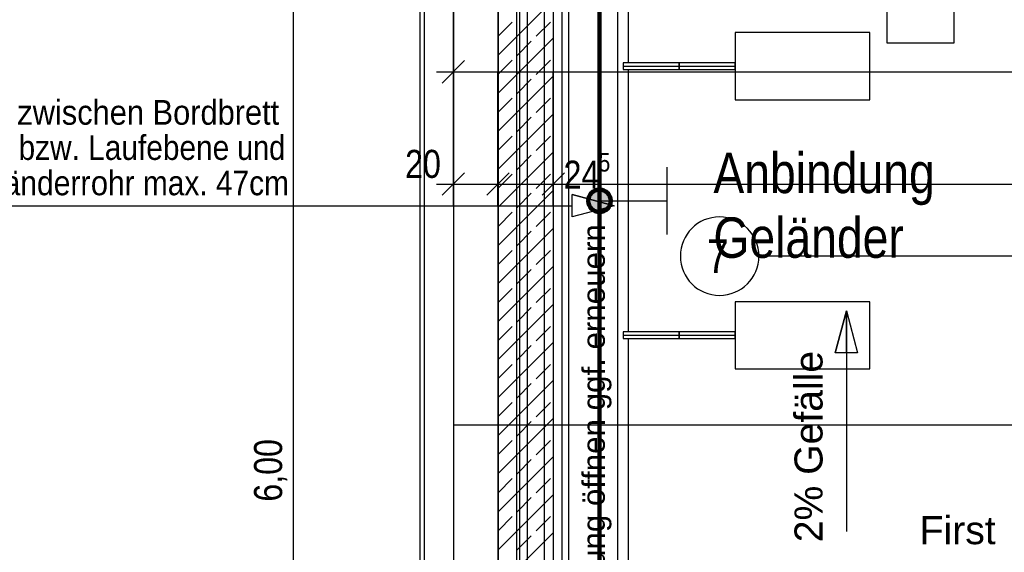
# Model space of a CAD drawing. Header units: metres. Extents: x -2 to 57.6, y -0.5 to 41.5.
# Tile 9 of 41: x 8.7 to 17.5, y 21.9 to 26.7. Entities that reach past the tile are written whole.
import ezdxf
from ezdxf.enums import TextEntityAlignment as Align

# ---------------------------------------------------------------- set-up
doc = ezdxf.new("R2010")
doc.units = ezdxf.units.M
for name, color, linetype in [('ITB_ELT_Blitzschutz', 5, 'Continuous'), ('ITB_ELT_Blitzschutz Bauteile', 5, 'Continuous'), ('ITB_ELT_TXT_Blitzschutz', 7, 'Continuous'), ('ITB_XXX_xRef', 251, 'Continuous')]:
    doc.layers.add(name, color=color, linetype=linetype)
doc.styles.add('ARIAL', font='txt', dxfattribs={"height": 0.2})
doc.styles.add('ARIAL NARROW', font='txt', dxfattribs={"height": 0.2})
doc.styles.add('ARIAL NARROW_B', font='txt', dxfattribs={"height": 0.2})

# ---------------------------------------------------------------- blocks, each defined once
blk = doc.blocks.new('ITB_1003-ID-102-8-535-128')
at = {"layer": 'ITB_XXX_xRef', "lineweight": 25}
for p, q in [((208.8923, 157.2264), (208.8923, 182.634)), ((208.0812, 179.0063), (208.0812, 161.5063)), ((208.4805, 178.607), (208.4805, 161.9056)), ((208.4784, 178.4395), (208.4784, 161.9035)), ((208.6479, 162.073), (208.6479, 178.4395)), ((208.6747, 162.0998), (208.6747, 178.4119)), ((208.7411, 162.1661), (208.7411, 178.3457)), ((208.9712, 178.1163), (208.9712, 162.3963)), ((208.9712, 178.1163), (208.9712, 162.3963)), ((209.0512, 162.4763), (209.0512, 178.0365)), ((209.1112, 162.5363), (209.1112, 177.9763)), ((209.5433, 177.1442), (209.5431, 165.0907)), ((206.6555, 165.0907), (206.6555, 177.0942)), ((209.6431, 165.0907), (209.6433, 177.0442)), ((211.9433, 176.0942), (211.9433, 174.8942)), ((212.5433, 174.8942), (212.5433, 176.0942)), ((208.0812, 174.4473), (208.0812, 175.6348)), ((208.4805, 174.7835), (208.9712, 175.2742)), ((208.4805, 174.9532), (208.606, 175.0787)), ((208.8181, 174.9514), (208.9454, 175.0787)), ((211.7932, 174.9842), (210.5932, 174.9842)), ((211.7932, 174.3842), (211.7932, 174.9842)), ((208.4805, 174.4441), (208.9712, 174.9348)), ((208.6484, 174.7817), (208.7757, 174.909)), ((211.9433, 174.8942), (212.5433, 174.8942)), ((208.1812, 174.7348), (207.9812, 174.5348)), ((208.4805, 174.6138), (208.606, 174.7393)), ((208.8181, 174.612), (208.9454, 174.7393)), ((207.9312, 174.6348), (208.0812, 174.6348)), ((208.0812, 173.4461), (208.0812, 174.6336)), ((208.4784, 173.4461), (208.4784, 174.6336)), ((208.4805, 174.1047), (208.9712, 174.5954)), ((208.9712, 173.4461), (208.9712, 174.6336)), ((208.6484, 174.4423), (208.7757, 174.5696)), ((208.4805, 174.2744), (208.606, 174.3999)), ((208.8181, 174.2726), (208.9454, 174.3999)), ((210.5932, 174.3842), (211.7932, 174.3842)), ((208.4805, 173.7653), (208.9712, 174.256)), ((208.6484, 174.1029), (208.7757, 174.2302)), ((208.4805, 173.935), (208.606, 174.0605)), ((208.8181, 173.9332), (208.9454, 174.0605)), ((208.4805, 173.4259), (208.9712, 173.9166)), ((208.6484, 173.7635), (208.7757, 173.8908)), ((208.1812, 173.7336), (207.9812, 173.5336)), ((208.5784, 173.7336), (208.3784, 173.5336)), ((208.4805, 173.5956), (208.606, 173.721)), ((208.8181, 173.5938), (208.9454, 173.721)), ((209.0712, 173.7336), (208.8712, 173.5336)), ((207.9312, 173.6336), (208.0812, 173.6336)), ((208.0812, 173.6336), (208.4784, 173.6336)), ((208.4784, 173.6336), (208.9712, 173.6336)), ((208.9712, 173.6336), (223.1815, 173.6336)), ((208.4805, 173.0865), (208.9712, 173.5772)), ((208.6484, 173.4241), (208.7757, 173.5513)), ((209.14, 173.3397), (209.14, 173.5397)), ((209.5132, 173.4397), (209.14, 173.5397)), ((209.14, 173.3397), (209.14, 173.5397)), ((209.14, 173.5397), (209.5132, 173.4397)), ((203.0476, 173.4397), (206.3987, 173.4397)), ((208.4805, 173.2562), (208.606, 173.3816)), ((208.8181, 173.2544), (208.9454, 173.3816)), ((209.5132, 173.4397), (209.14, 173.3397)), ((209.5132, 173.4397), (209.14, 173.3397)), ((209.5132, 173.4397), (209.5132, 173.4397)), ((208.4805, 172.7471), (208.9712, 173.2377)), ((208.6484, 173.0847), (208.7757, 173.2119)), ((208.4805, 172.9168), (208.606, 173.0422)), ((208.8181, 172.9149), (208.9454, 173.0422)), ((212.8037, 172.9904), (210.8037, 172.9904)), ((225.0149, 172.9904), (212.8037, 172.9904)), ((212.8037, 172.9904), (212.8037, 172.9904)), ((212.8037, 172.9904), (212.8037, 172.9904)), ((208.4805, 172.4076), (208.9712, 172.8983)), ((208.6484, 172.7452), (208.7757, 172.8725)), ((208.4805, 172.5773), (208.606, 172.7028)), ((208.8181, 172.5755), (208.9454, 172.7028)), ((211.7932, 172.5842), (210.5932, 172.5842)), ((211.7932, 171.9842), (211.7932, 172.5842)), ((208.4805, 172.0682), (208.9712, 172.5589)), ((208.6484, 172.4058), (208.7757, 172.5331)), ((211.5829, 172.5019), (211.4829, 172.1287)), ((211.4829, 172.1287), (211.5829, 172.5019)), ((211.5829, 172.5019), (211.6829, 172.1287)), ((211.5829, 172.5019), (211.5829, 172.5019)), ((211.5829, 172.5019), (211.5829, 172.1287)), ((211.5829, 172.1287), (211.5829, 172.5019)), ((211.5829, 172.5019), (211.6829, 172.1287)), ((208.4805, 172.2379), (208.606, 172.3634)), ((208.8181, 172.2361), (208.9454, 172.3634)), ((208.4805, 171.7288), (208.9712, 172.2195)), ((208.6484, 172.0664), (208.7757, 172.1937)), ((211.6829, 172.1287), (211.4829, 172.1287)), ((211.5829, 172.1287), (211.4829, 172.1287)), ((211.5829, 172.1287), (211.5829, 170.5325)), ((211.6829, 172.1287), (211.5829, 172.1287)), ((211.6829, 172.1287), (211.6829, 172.1287)), ((208.4805, 171.8985), (208.606, 172.024)), ((208.8181, 171.8967), (208.9454, 172.024)), ((210.5932, 171.9842), (211.7932, 171.9842)), ((208.4805, 171.3894), (208.9712, 171.8801)), ((208.6484, 171.727), (208.7757, 171.8543)), ((208.4805, 171.5591), (208.606, 171.6846)), ((208.8181, 171.5573), (208.9454, 171.6846)), ((208.4805, 171.05), (208.9712, 171.5407)), ((225.0149, 171.4824), (208.0812, 171.4824)), ((208.0812, 171.4824), (208.0812, 163.4791)), ((208.6484, 171.3876), (208.7757, 171.5149)), ((208.4805, 171.2197), (208.606, 171.3452)), ((208.8181, 171.2179), (208.9454, 171.3452)), ((208.4805, 170.7106), (208.9712, 171.2013)), ((208.6484, 171.0482), (208.7757, 171.1755)), ((208.4805, 170.8803), (208.606, 171.0058)), ((208.8181, 170.8785), (208.9454, 171.0058)), ((208.4805, 170.3712), (208.9712, 170.8619)), ((208.6484, 170.7088), (208.7757, 170.8361)), ((208.4805, 170.5409), (208.606, 170.6663)), ((208.8181, 170.5391), (208.9454, 170.6663)), ((208.4805, 170.0318), (208.9712, 170.5225)), ((208.6484, 170.3694), (208.7757, 170.4966))]:
    blk.add_line(p, q, dxfattribs=at)
for start, end in [(0, 180), (180, 0)]:
    blk.add_arc((210.4537, 172.9904), 0.35, start, end, dxfattribs=at)
for s, height, style, p, p2 in [('Abstand zwischen Bordbrett', 0.22, 'ARIAL NARROW_B', (203.1128, 174.1628), (206.53, 174.1628)), ('bzw. Laufebene', 0.22, 'ARIAL NARROW_B', (204.2071, 173.8489), (206.0843, 173.8489)), ('5', 0.165, 'ARIAL NARROW', (209.3746, 173.7447), (209.4798, 173.7447)), ('24', 0.25, 'ARIAL NARROW', (209.0632, 173.5922), (209.382, 173.5922)), ('Geländerr', 0.22, 'ARIAL NARROW_B', (203.6565, 173.5336), (204.8475, 173.5336)), ('hr max. 47cm', 0.22, 'ARIAL NARROW_B', (205.0047, 173.5336), (206.6165, 173.5336)), ('o', 0.22, 'ARIAL NARROW_B', (204.8508, 173.5336), (205.0047, 173.5336)), ('7', 0.3, 'ARIAL NARROW_B', (210.3427, 172.8404), (210.534, 172.8404)), ('First', 0.25, 'ARIAL', (212.2357, 170.4209), (212.9142, 170.4209))]:
    blk.add_text(s, height=height, dxfattribs=dict(at, style=style)).set_placement(p, p2, align=Align.FIT)
at = {"layer": 'ITB_XXX_xRef', "lineweight": 25, "style": 'ARIAL NARROW_B', "width": 0.927992}
blk.add_text('und', height=0.22, dxfattribs=at).set_placement((206.1543, 173.8489), (206.5828, 173.8489), align=Align.FIT)
at = {"layer": 'ITB_XXX_xRef', "lineweight": 25}
for s, height, style, p, p2 in [('oberste Attika Abdeckung öffnen ggf. erneuern', 0.2, 'ARIAL', (209.4311, 167.5024), (209.4311, 173.275)), ('2% Gefälle', 0.25, 'ARIAL', (211.3708, 170.4382), (211.3708, 172.1449)), ('6,00', 0.25, 'ARIAL NARROW', (206.5554, 170.8005), (206.5554, 171.3583))]:
    blk.add_text(s, height=height, rotation=90, dxfattribs=dict(at, style=style)).set_placement(p, p2, align=Align.FIT)
at = {"lineweight": 25}
blk.add_wipeout([(207.7835, 179.2584), (207.7835, 161.2505), (207.8254, 161.2505), (207.8254, 179.2586)], dxfattribs=at).dxf.layer = 'ITB_XXX_xRef'
at = {"layer": 'ITB_XXX_xRef', "lineweight": 25}
for p, q in [((207.7835, 179.3003), (207.7835, 161.2086)), ((207.7835, 179.2584), (207.7835, 161.2505)), ((207.8254, 161.2505), (207.8254, 179.2586)), ((207.8254, 161.2505), (207.8254, 179.2586)), ((206.3987, 173.4397), (209.14, 173.4397))]:
    blk.add_line(p, q, dxfattribs=at)
at = {"layer": 'ITB_XXX_xRef', "lineweight": 25, "style": 'ARIAL NARROW'}
blk.add_text('20', height=0.25, dxfattribs=at).set_placement((207.6513, 173.6884), (207.9701, 173.6884), align=Align.FIT)
at = {"lineweight": 25}
for points in [[(209.5932, 174.6842), (209.5932, 174.6542), (210.0932, 174.6542), (210.0932, 174.7142), (209.5932, 174.7142)], [(209.5932, 172.2842), (209.5932, 172.2542), (210.0932, 172.2542), (210.0932, 172.3142), (209.5932, 172.3142)]]:
    blk.add_wipeout(points, dxfattribs=at).dxf.layer = 'ITB_XXX_xRef'
at = {"layer": 'ITB_XXX_xRef', "lineweight": 25}
for p, q in [((210.0932, 174.7142), (209.5932, 174.7142)), ((209.5932, 174.7142), (209.5932, 174.6842)), ((209.5932, 174.7142), (209.5932, 174.6842)), ((209.5932, 174.6842), (209.5932, 174.6542)), ((209.5932, 174.6842), (209.5932, 174.6542)), ((210.0932, 174.6542), (210.0932, 174.7142)), ((209.5932, 174.6542), (210.0932, 174.6542)), ((210.0932, 172.3142), (209.5932, 172.3142)), ((209.5932, 172.3142), (209.5932, 172.2842)), ((209.5932, 172.3142), (209.5932, 172.2842)), ((210.0932, 172.2542), (210.0932, 172.3142)), ((209.5932, 172.2842), (209.5932, 172.2542)), ((209.5932, 172.2842), (209.5932, 172.2542)), ((209.5932, 172.2542), (210.0932, 172.2542))]:
    blk.add_line(p, q, dxfattribs=at)
at = {"lineweight": 25}
for points in [[(210.5932, 174.6842), (210.5932, 174.7142), (210.0932, 174.7142), (210.0932, 174.6542), (210.5932, 174.6542)], [(210.5932, 172.2842), (210.5932, 172.3142), (210.0932, 172.3142), (210.0932, 172.2542), (210.5932, 172.2542)]]:
    blk.add_wipeout(points, dxfattribs=at).dxf.layer = 'ITB_XXX_xRef'
at = {"layer": 'ITB_XXX_xRef', "lineweight": 25}
for p, q in [((210.5932, 174.9842), (210.5932, 174.3842)), ((210.0932, 174.7142), (209.5932, 174.7142)), ((209.5932, 174.6842), (210.5932, 174.6842)), ((210.5932, 174.7142), (210.0932, 174.7142)), ((210.0932, 174.7142), (210.0932, 174.6542)), ((210.5932, 174.7142), (210.0932, 174.7142)), ((210.5932, 174.6842), (210.5932, 174.7142)), ((210.5932, 174.6842), (210.5932, 174.7142)), ((210.5932, 174.6542), (210.5932, 174.6842)), ((210.5932, 174.6542), (210.5932, 174.6842)), ((208.0812, 174.6348), (223.6615, 174.6348)), ((209.5932, 174.6542), (210.0932, 174.6542)), ((210.0932, 174.6542), (210.5932, 174.6542)), ((210.0932, 174.6542), (210.5932, 174.6542)), ((210.5932, 172.5842), (210.5932, 171.9842)), ((210.0932, 172.3142), (209.5932, 172.3142)), ((210.5932, 172.3142), (210.0932, 172.3142)), ((210.0932, 172.3142), (210.0932, 172.2542)), ((210.5932, 172.3142), (210.0932, 172.3142)), ((210.5932, 172.2842), (210.5932, 172.3142)), ((210.5932, 172.2842), (210.5932, 172.3142)), ((209.5932, 172.2842), (210.5932, 172.2842)), ((209.5932, 172.2542), (210.0932, 172.2542)), ((210.0932, 172.2542), (210.5932, 172.2542)), ((210.0932, 172.2542), (210.5932, 172.2542)), ((210.5932, 172.2542), (210.5932, 172.2842)), ((210.5932, 172.2542), (210.5932, 172.2842))]:
    blk.add_line(p, q, dxfattribs=at)
blk = doc.blocks.new('Blitzschutz-Bauteile-ID-42-8-535-591')
at = {"layer": 'ITB_ELT_Blitzschutz', "color": 5, "lineweight": 30}
for p, q in [((0.6, 0.3), (0.6, -0.3)), ((0, 0), (0.6, 0))]:
    blk.add_line(p, q, dxfattribs=at)
blk = doc.blocks.new('Text-Text- Anbindung--Geländer-ID-42-8-535-600')
at = {"layer": 'ITB_ELT_TXT_Blitzschutz', "color": 7, "lineweight": 5, "style": 'ARIAL NARROW'}
for s, width, p, p2 in [('Anbindung', 0.999396, (0, 0), (1.9721, 0)), ('Geländer', 0.999387, (0, -0.5771), (1.6966, -0.5771))]:
    blk.add_text(s, height=0.36, dxfattribs=dict(at, width=width)).set_placement(p, p2, align=Align.FIT)
blk = doc.blocks.new('Verbinder-Klemme-ID-42-8-535-609')
at = {"layer": 'ITB_ELT_Blitzschutz Bauteile', "lineweight": 100}
blk.add_hatch(color=5, dxfattribs=at).paths.add_polyline_path([(0, 0.1), (-0.0309, 0.0951), (-0.0588, 0.0809), (-0.0809, 0.0588), (-0.0951, 0.0309), (-0.1, 0), (-0.0951, -0.0309), (-0.0809, -0.0588), (-0.0588, -0.0809), (-0.0309, -0.0951), (0, -0.1), (0.0309, -0.0951), (0.0588, -0.0809), (0.0809, -0.0588), (0.0951, -0.0309), (0.1, 0), (0.0951, 0.0309), (0.0809, 0.0588), (0.0588, 0.0809), (0.0309, 0.0951)])
at = {"layer": 'ITB_ELT_Blitzschutz Bauteile', "color": 5, "lineweight": 100}
blk.add_circle((0, 0), 0.1, dxfattribs=at)

msp = doc.modelspace()

# ---------------------------------------------------------------- block references
at = {"layer": 'ITB_XXX_xRef', "lineweight": 25}
msp.add_blockref('ITB_1003-ID-102-8-535-128', (-195.4999, -148.4381), dxfattribs=at)

# ---------------------------------------------------------------- next in the draw order: linework, layer by layer
at = {"layer": 'ITB_ELT_Blitzschutz', "color": 5, "lineweight": 100}
for p, q in [((13.8836, 25.0461), (13.8836, 28.8868)), ((13.8836, 18.6705), (13.8836, 25.0461))]:
    msp.add_line(p, q, dxfattribs=at)

# ---------------------------------------------------------------- next in the draw order: block references
at = {"layer": 'ITB_ELT_Blitzschutz', "color": 5, "lineweight": 30}
msp.add_blockref('Blitzschutz-Bauteile-ID-42-8-535-591', (13.8836, 25.0461), dxfattribs=at)
at = {"layer": 'ITB_ELT_Blitzschutz Bauteile', "color": 5, "lineweight": 100}
msp.add_blockref('Verbinder-Klemme-ID-42-8-535-609', (13.8836, 25.0461), dxfattribs=at)
at = {"layer": 'ITB_ELT_TXT_Blitzschutz', "color": 7, "lineweight": 5}
msp.add_blockref('Text-Text- Anbindung--Geländer-ID-42-8-535-600', (14.8984, 25.1146), dxfattribs=at)

doc.saveas('drawing.dxf')
